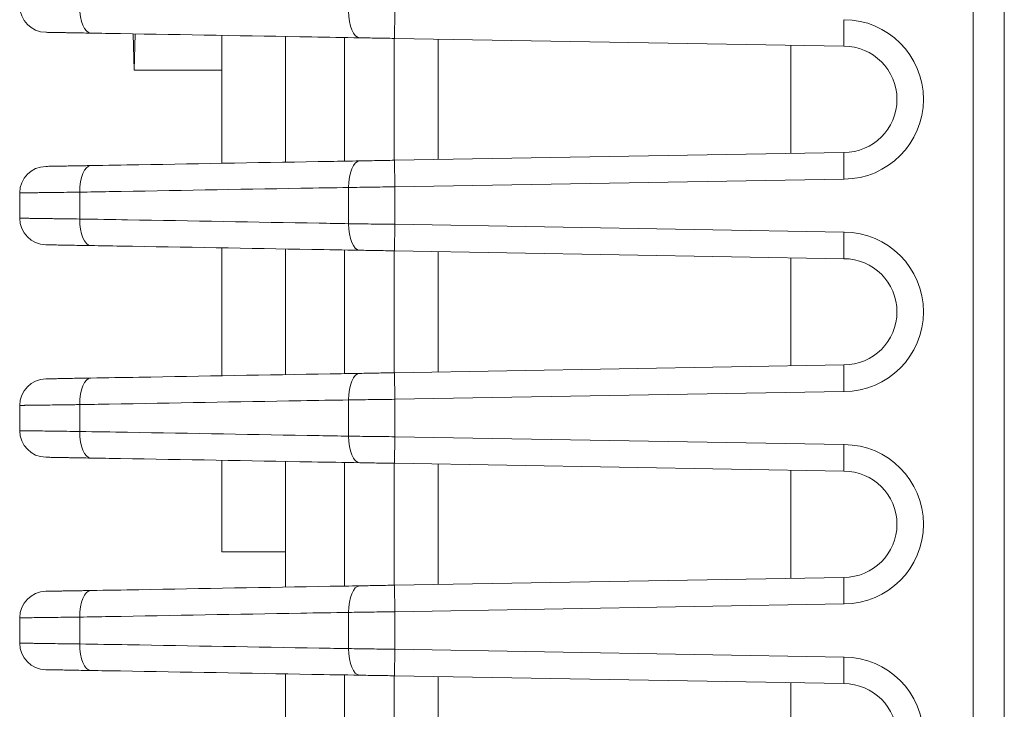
# Model space of a CAD drawing. Header units: millimetres. Extents: x 990 to 1809, y 0 to 562.
# Tile 50 of 256: x 1198 to 1217, y 311 to 324. Entities that reach past the tile are written whole.
import ezdxf

# ---------------------------------------------------------------- set-up
doc = ezdxf.new("R2010")
doc.units = ezdxf.units.MM
doc.layers.add('1', color=7, linetype='Continuous', true_color=0xffffff)

msp = doc.modelspace()

# ---------------------------------------------------------------- linework, layer by layer
at = {"layer": '1', "color": 7, "linetype": 'Continuous', "lineweight": 18}
for p, q in [((1216.353, 298.616), (1216.353, 378.66)), ((1216.94, 378.66), (1216.94, 304.388)), ((1205.469, 323.786), (1205.477, 324.286)), ((1200.552, 323.871), (1200.573, 323.186)), ((1200.573, 323.186), (1200.593, 323.871)), ((1202.221, 323.842), (1202.221, 321.434)), ((1203.421, 321.455), (1203.421, 323.821)), ((1204.528, 323.802), (1204.528, 321.474)), ((1205.467, 321.491), (1205.467, 323.786)), ((1213.921, 323.638), (1205.469, 323.786)), ((1206.29, 323.771), (1206.29, 321.505)), ((1202.221, 323.186), (1200.573, 323.186)), ((1205.469, 321.491), (1213.921, 321.638)), ((1205.469, 321.491), (1205.477, 320.991)), ((1213.925, 321.138), (1205.477, 320.991)), ((1205.477, 320.286), (1205.469, 319.786)), ((1205.477, 320.286), (1213.925, 320.138)), ((1202.221, 319.842), (1202.221, 317.434)), ((1203.421, 317.455), (1203.421, 319.821)), ((1204.528, 319.802), (1204.528, 317.474)), ((1205.467, 317.491), (1205.467, 319.786)), ((1213.921, 319.638), (1205.469, 319.786)), ((1206.29, 319.771), (1206.29, 317.505)), ((1205.469, 317.491), (1213.921, 317.638)), ((1205.477, 316.991), (1205.469, 317.491)), ((1213.925, 317.138), (1205.477, 316.991)), ((1205.469, 315.786), (1205.477, 316.286)), ((1205.477, 316.286), (1213.925, 316.138)), ((1202.221, 314.117), (1202.221, 315.837)), ((1203.421, 313.455), (1203.421, 315.821)), ((1204.528, 315.802), (1204.528, 313.474)), ((1205.467, 313.491), (1205.467, 315.786)), ((1213.921, 315.638), (1205.469, 315.786)), ((1206.29, 315.771), (1206.29, 313.505)), ((1203.421, 314.117), (1202.221, 314.117)), ((1205.469, 313.491), (1213.921, 313.638)), ((1205.469, 313.491), (1205.477, 312.991)), ((1213.925, 313.138), (1205.477, 312.991)), ((1205.477, 312.286), (1205.469, 311.786)), ((1205.477, 312.286), (1213.925, 312.138)), ((1203.421, 309.455), (1203.421, 311.821)), ((1204.528, 311.802), (1204.528, 309.474)), ((1205.467, 309.491), (1205.467, 311.786)), ((1213.921, 311.638), (1205.469, 311.786)), ((1206.29, 311.771), (1206.29, 309.505))]:
    msp.add_line(p, q, dxfattribs=at)
for centre, radius, start, end in [((1198.921, 324.4), 0.5, 180, 269), ((1213.921, 322.638), 1.5, 270.1835, 89.8165), ((1213.921, 322.638), 1, 270, 90), ((1198.921, 320.876), 0.5, 91, 180), ((1198.921, 320.4), 0.5, 180, 269), ((1213.921, 318.638), 1.5, 270.1835, 89.8165), ((1213.921, 318.638), 1, 270, 90), ((1198.921, 316.876), 0.5, 91, 180), ((1198.921, 316.4), 0.5, 180, 269), ((1213.921, 314.638), 1.5, 270.1835, 89.8165), ((1213.921, 314.638), 1, 270, 90), ((1198.921, 312.876), 0.5, 91, 180), ((1198.921, 312.4), 0.5, 180, 269), ((1213.921, 310.638), 1.5, 270.1835, 89.8165), ((1213.921, 310.638), 1, 270, 90)]:
    msp.add_arc(centre, radius, start, end, dxfattribs=at)
for centre, major_axis, ratio, start_param, end_param in [((1199.768, 324.385), (0.009, 0.5), 0.434695, 1.578384, 3.141593), ((1204.825, 324.297), (-0.009, -0.5), 0.434696, 4.719976, 6.283185), ((1199.768, 320.891), (0.009, -0.5), 0.434696, 3.141593, 4.704801), ((1204.825, 320.979), (-0.009, 0.5), 0.434696, 0, 1.563209), ((1199.768, 320.385), (0.009, 0.5), 0.434696, 1.578384, 3.141593), ((1204.825, 320.297), (0.009, 0.5), 0.434696, 1.578384, 3.141593), ((1204.825, 316.979), (-0.009, 0.5), 0.434696, 0, 1.563209), ((1199.768, 316.891), (0.009, -0.5), 0.434696, 3.141593, 4.704801), ((1199.768, 316.385), (0.009, 0.5), 0.434696, 1.578384, 3.141593), ((1204.825, 316.297), (0.009, 0.5), 0.434695, 1.578384, 3.141593), ((1199.768, 312.891), (0.009, -0.5), 0.434695, 3.141593, 4.704802), ((1204.825, 312.979), (-0.009, 0.5), 0.434695, 0, 1.563209), ((1199.768, 312.385), (0.009, 0.5), 0.434695, 1.578384, 3.141593), ((1204.825, 312.297), (0.009, 0.5), 0.434695, 1.578384, 3.141593)]:
    msp.add_ellipse(centre, major_axis=major_axis, ratio=ratio, start_param=start_param, end_param=end_param, dxfattribs=at)
for points, knots in [([(1213.925, 324.138), (1213.925, 324.122), (1213.925, 324.106), (1213.925, 324.073), (1213.924, 324.056), (1213.924, 324.024), (1213.924, 324.008), (1213.924, 323.977), (1213.923, 323.946), (1213.923, 323.917), (1213.923, 323.888), (1213.923, 323.874), (1213.922, 323.833), (1213.922, 323.808), (1213.922, 323.773), (1213.922, 323.762), (1213.921, 323.741), (1213.921, 323.731), (1213.921, 323.704), (1213.921, 323.689), (1213.921, 323.67), (1213.921, 323.664), (1213.921, 323.655), (1213.921, 323.651), (1213.921, 323.641), (1213.921, 323.638), (1213.921, 323.638)], [0, 0, 0, 0, 0.0625, 0.0625, 0.125, 0.125, 0.1875, 0.1875, 0.25, 0.3125, 0.3125, 0.375, 0.375, 0.5, 0.5, 0.5625, 0.5625, 0.625, 0.625, 0.75, 0.75, 0.8125, 0.8125, 0.875, 0.875, 1, 1, 1, 1]), ([(1199.76, 323.885), (1199.696, 323.886), (1199.635, 323.887), (1199.519, 323.889), (1199.464, 323.89), (1199.399, 323.892), (1199.386, 323.892), (1199.361, 323.892), (1199.348, 323.892), (1199.311, 323.893), (1199.288, 323.894), (1199.22, 323.895), (1199.179, 323.895), (1199.123, 323.896), (1199.106, 323.897), (1199.081, 323.897), (1199.073, 323.897), (1199.057, 323.898), (1199.05, 323.898), (1199.014, 323.898), (1198.966, 323.899), (1198.937, 323.9), (1198.922, 323.9), (1198.918, 323.9), (1198.913, 323.9), (1198.912, 323.9), (1198.912, 323.9)], [0, 0, 0, 0, 0.125, 0.125, 0.25, 0.25, 0.28125, 0.28125, 0.3125, 0.3125, 0.375, 0.375, 0.5, 0.5, 0.5625, 0.5625, 0.59375, 0.59375, 0.625, 0.625, 0.75, 0.875, 0.875, 0.9375, 0.9375, 1, 1, 1, 1]), ([(1204.817, 323.797), (1204.516, 323.802), (1204.216, 323.807), (1202.716, 323.834), (1201.515, 323.855), (1200.129, 323.879), (1199.945, 323.882), (1199.76, 323.885)], [0, 0, 0, 0, 0.17806, 0.17806, 0.890298, 0.890298, 1, 1, 1, 1]), ([(1205.469, 323.786), (1205.412, 323.787), (1205.356, 323.788), (1205.243, 323.79), (1205.132, 323.791), (1204.971, 323.794), (1204.868, 323.796), (1204.817, 323.797)], [0, 0, 0, 0, 0.25, 0.25, 0.5, 0.75, 1, 1, 1, 1]), ([(1213.925, 321.138), (1213.925, 321.154), (1213.925, 321.171), (1213.925, 321.203), (1213.924, 321.22), (1213.924, 321.252), (1213.924, 321.268), (1213.924, 321.299), (1213.923, 321.33), (1213.923, 321.359), (1213.923, 321.388), (1213.923, 321.403), (1213.922, 321.443), (1213.922, 321.469), (1213.922, 321.503), (1213.922, 321.514), (1213.921, 321.535), (1213.921, 321.545), (1213.921, 321.572), (1213.921, 321.587), (1213.921, 321.606), (1213.921, 321.612), (1213.921, 321.621), (1213.921, 321.625), (1213.921, 321.635), (1213.921, 321.638), (1213.921, 321.638)], [0, 0, 0, 0, 0.0625, 0.0625, 0.125, 0.125, 0.1875, 0.1875, 0.25, 0.3125, 0.3125, 0.375, 0.375, 0.5, 0.5, 0.5625, 0.5625, 0.625, 0.625, 0.75, 0.75, 0.8125, 0.8125, 0.875, 0.875, 1, 1, 1, 1]), ([(1198.912, 321.376), (1198.912, 321.376), (1198.917, 321.376), (1198.936, 321.377), (1198.951, 321.377), (1198.975, 321.377), (1198.98, 321.377), (1198.991, 321.378), (1198.997, 321.378), (1199.015, 321.378), (1199.028, 321.378), (1199.071, 321.379), (1199.104, 321.379), (1199.159, 321.38), (1199.179, 321.381), (1199.21, 321.381), (1199.221, 321.382), (1199.242, 321.382), (1199.253, 321.382), (1199.31, 321.383), (1199.408, 321.385), (1199.518, 321.387), (1199.605, 321.388), (1199.635, 321.389), (1199.697, 321.39), (1199.728, 321.39), (1199.76, 321.391)], [0, 0, 0, 0, 0.125, 0.125, 0.25, 0.25, 0.28125, 0.28125, 0.3125, 0.3125, 0.375, 0.375, 0.5, 0.5, 0.5625, 0.5625, 0.59375, 0.59375, 0.625, 0.625, 0.75, 0.875, 0.875, 0.9375, 0.9375, 1, 1, 1, 1]), ([(1199.76, 321.391), (1200.06, 321.396), (1200.36, 321.401), (1201.861, 321.428), (1203.061, 321.449), (1204.447, 321.473), (1204.632, 321.476), (1204.817, 321.479)], [0, 0, 0, 0, 0.17806, 0.17806, 0.890298, 0.890298, 1, 1, 1, 1]), ([(1204.817, 321.479), (1204.868, 321.48), (1204.971, 321.482), (1205.132, 321.485), (1205.243, 321.487), (1205.356, 321.489), (1205.412, 321.49), (1205.469, 321.491)], [0, 0, 0, 0, 0.25, 0.5, 0.75, 0.75, 1, 1, 1, 1]), ([(1204.608, 320.979), (1204.308, 320.974), (1204.008, 320.969), (1202.507, 320.943), (1201.306, 320.922), (1199.921, 320.897), (1199.736, 320.894), (1199.551, 320.891)], [0, 0, 0, 0, 0.17806, 0.17806, 0.890298, 0.890298, 1, 1, 1, 1]), ([(1205.477, 320.991), (1205.402, 320.99), (1205.327, 320.989), (1205.177, 320.987), (1205.103, 320.986), (1204.957, 320.984), (1204.886, 320.983), (1204.745, 320.981), (1204.676, 320.98), (1204.608, 320.979)], [0, 0, 0, 0, 0.25, 0.25, 0.5, 0.5, 0.75, 0.75, 1, 1, 1, 1]), ([(1199.551, 320.891), (1199.509, 320.89), (1199.467, 320.89), (1199.385, 320.889), (1199.345, 320.888), (1199.228, 320.887), (1199.081, 320.885), (1198.952, 320.883), (1198.876, 320.882), (1198.861, 320.882), (1198.832, 320.882), (1198.79, 320.881), (1198.751, 320.881), (1198.676, 320.88), (1198.633, 320.879), (1198.576, 320.878), (1198.558, 320.878), (1198.534, 320.878), (1198.526, 320.878), (1198.512, 320.877), (1198.505, 320.877), (1198.472, 320.877), (1198.453, 320.877), (1198.427, 320.876), (1198.42, 320.876), (1198.421, 320.876)], [0, 0, 0, 0, 0.062471, 0.062471, 0.124943, 0.124943, 0.249885, 0.374828, 0.374828, 0.406063, 0.406063, 0.437299, 0.49977, 0.49977, 0.624713, 0.624713, 0.687184, 0.687184, 0.71842, 0.71842, 0.749656, 0.749656, 0.874598, 0.874598, 1, 1, 1, 1]), ([(1198.421, 320.4), (1198.421, 320.4), (1198.422, 320.4), (1198.429, 320.4), (1198.434, 320.4), (1198.454, 320.4), (1198.493, 320.399), (1198.557, 320.398), (1198.605, 320.398), (1198.615, 320.397), (1198.635, 320.397), (1198.667, 320.397), (1198.703, 320.396), (1198.777, 320.395), (1198.832, 320.395), (1198.922, 320.393), (1198.953, 320.393), (1199.002, 320.392), (1199.019, 320.392), (1199.053, 320.392), (1199.07, 320.391), (1199.157, 320.39), (1199.231, 320.389), (1199.385, 320.387), (1199.466, 320.386), (1199.551, 320.385)], [0, 0, 0, 0, 0.062389, 0.062389, 0.124897, 0.124897, 0.249912, 0.374926, 0.374926, 0.40618, 0.40618, 0.437434, 0.499941, 0.499941, 0.624956, 0.624956, 0.687463, 0.687463, 0.718717, 0.718717, 0.749971, 0.749971, 0.874985, 0.874985, 1, 1, 1, 1]), ([(1199.551, 320.385), (1199.851, 320.38), (1200.151, 320.375), (1201.652, 320.349), (1202.853, 320.328), (1204.238, 320.303), (1204.423, 320.3), (1204.608, 320.297)], [0, 0, 0, 0, 0.17806, 0.17806, 0.890298, 0.890298, 1, 1, 1, 1]), ([(1204.608, 320.297), (1204.676, 320.296), (1204.745, 320.295), (1204.886, 320.293), (1204.957, 320.292), (1205.103, 320.29), (1205.177, 320.289), (1205.327, 320.288), (1205.402, 320.287), (1205.477, 320.286)], [0, 0, 0, 0, 0.25, 0.25, 0.5, 0.5, 0.75, 0.75, 1, 1, 1, 1]), ([(1213.925, 320.138), (1213.925, 320.122), (1213.925, 320.106), (1213.925, 320.073), (1213.924, 320.056), (1213.924, 320.024), (1213.924, 320.008), (1213.924, 319.977), (1213.923, 319.946), (1213.923, 319.917), (1213.923, 319.888), (1213.923, 319.874), (1213.922, 319.833), (1213.922, 319.808), (1213.922, 319.773), (1213.922, 319.762), (1213.921, 319.741), (1213.921, 319.731), (1213.921, 319.704), (1213.921, 319.689), (1213.921, 319.67), (1213.921, 319.664), (1213.921, 319.655), (1213.921, 319.651), (1213.921, 319.641), (1213.921, 319.638), (1213.921, 319.638)], [0, 0, 0, 0, 0.0625, 0.0625, 0.125, 0.125, 0.1875, 0.1875, 0.25, 0.3125, 0.3125, 0.375, 0.375, 0.5, 0.5, 0.5625, 0.5625, 0.625, 0.625, 0.75, 0.75, 0.8125, 0.8125, 0.875, 0.875, 1, 1, 1, 1]), ([(1199.76, 319.885), (1199.696, 319.886), (1199.635, 319.887), (1199.519, 319.889), (1199.464, 319.89), (1199.399, 319.892), (1199.386, 319.892), (1199.361, 319.892), (1199.348, 319.892), (1199.311, 319.893), (1199.288, 319.894), (1199.22, 319.895), (1199.179, 319.895), (1199.123, 319.896), (1199.106, 319.897), (1199.081, 319.897), (1199.073, 319.897), (1199.057, 319.898), (1199.05, 319.898), (1199.014, 319.898), (1198.966, 319.899), (1198.937, 319.9), (1198.922, 319.9), (1198.918, 319.9), (1198.913, 319.9), (1198.912, 319.9), (1198.912, 319.9)], [0, 0, 0, 0, 0.125, 0.125, 0.25, 0.25, 0.28125, 0.28125, 0.3125, 0.3125, 0.375, 0.375, 0.5, 0.5, 0.5625, 0.5625, 0.59375, 0.59375, 0.625, 0.625, 0.75, 0.875, 0.875, 0.9375, 0.9375, 1, 1, 1, 1]), ([(1204.817, 319.797), (1204.516, 319.802), (1204.216, 319.807), (1202.716, 319.834), (1201.515, 319.855), (1200.129, 319.879), (1199.945, 319.882), (1199.76, 319.885)], [0, 0, 0, 0, 0.17806, 0.17806, 0.890298, 0.890298, 1, 1, 1, 1]), ([(1205.469, 319.786), (1205.412, 319.787), (1205.356, 319.788), (1205.243, 319.79), (1205.132, 319.791), (1204.971, 319.794), (1204.868, 319.796), (1204.817, 319.797)], [0, 0, 0, 0, 0.25, 0.25, 0.5, 0.75, 1, 1, 1, 1]), ([(1213.925, 317.138), (1213.925, 317.154), (1213.925, 317.171), (1213.925, 317.203), (1213.924, 317.22), (1213.924, 317.252), (1213.924, 317.268), (1213.924, 317.299), (1213.923, 317.33), (1213.923, 317.359), (1213.923, 317.388), (1213.923, 317.403), (1213.922, 317.443), (1213.922, 317.469), (1213.922, 317.503), (1213.922, 317.514), (1213.921, 317.535), (1213.921, 317.545), (1213.921, 317.572), (1213.921, 317.587), (1213.921, 317.606), (1213.921, 317.612), (1213.921, 317.621), (1213.921, 317.625), (1213.921, 317.635), (1213.921, 317.638), (1213.921, 317.638)], [0, 0, 0, 0, 0.0625, 0.0625, 0.125, 0.125, 0.1875, 0.1875, 0.25, 0.3125, 0.3125, 0.375, 0.375, 0.5, 0.5, 0.5625, 0.5625, 0.625, 0.625, 0.75, 0.75, 0.8125, 0.8125, 0.875, 0.875, 1, 1, 1, 1]), ([(1199.76, 317.391), (1200.06, 317.396), (1200.36, 317.401), (1201.861, 317.428), (1203.061, 317.449), (1204.447, 317.473), (1204.632, 317.476), (1204.817, 317.479)], [0, 0, 0, 0, 0.17806, 0.17806, 0.890298, 0.890298, 1, 1, 1, 1]), ([(1204.817, 317.479), (1204.868, 317.48), (1204.971, 317.482), (1205.132, 317.485), (1205.243, 317.487), (1205.356, 317.489), (1205.412, 317.49), (1205.469, 317.491)], [0, 0, 0, 0, 0.25, 0.5, 0.75, 0.75, 1, 1, 1, 1]), ([(1198.912, 317.376), (1198.912, 317.376), (1198.917, 317.376), (1198.936, 317.377), (1198.951, 317.377), (1198.975, 317.377), (1198.98, 317.377), (1198.991, 317.378), (1198.997, 317.378), (1199.015, 317.378), (1199.028, 317.378), (1199.071, 317.379), (1199.104, 317.379), (1199.159, 317.38), (1199.179, 317.381), (1199.21, 317.381), (1199.221, 317.382), (1199.242, 317.382), (1199.253, 317.382), (1199.31, 317.383), (1199.408, 317.385), (1199.518, 317.387), (1199.605, 317.388), (1199.635, 317.389), (1199.697, 317.39), (1199.728, 317.39), (1199.76, 317.391)], [0, 0, 0, 0, 0.125, 0.125, 0.25, 0.25, 0.28125, 0.28125, 0.3125, 0.3125, 0.375, 0.375, 0.5, 0.5, 0.5625, 0.5625, 0.59375, 0.59375, 0.625, 0.625, 0.75, 0.875, 0.875, 0.9375, 0.9375, 1, 1, 1, 1]), ([(1199.551, 316.891), (1199.509, 316.89), (1199.467, 316.89), (1199.385, 316.889), (1199.345, 316.888), (1199.228, 316.887), (1199.081, 316.885), (1198.952, 316.883), (1198.876, 316.882), (1198.861, 316.882), (1198.832, 316.882), (1198.79, 316.881), (1198.751, 316.881), (1198.676, 316.88), (1198.633, 316.879), (1198.576, 316.878), (1198.558, 316.878), (1198.534, 316.878), (1198.526, 316.878), (1198.512, 316.877), (1198.505, 316.877), (1198.472, 316.877), (1198.453, 316.877), (1198.427, 316.876), (1198.42, 316.876), (1198.421, 316.876)], [0, 0, 0, 0, 0.06247, 0.06247, 0.12494, 0.12494, 0.249881, 0.374821, 0.374821, 0.406056, 0.406056, 0.437292, 0.499762, 0.499762, 0.624702, 0.624702, 0.687172, 0.687172, 0.718408, 0.718408, 0.749643, 0.749643, 0.874583, 0.874583, 1, 1, 1, 1]), ([(1204.608, 316.979), (1204.308, 316.974), (1204.008, 316.969), (1202.507, 316.943), (1201.306, 316.922), (1199.921, 316.897), (1199.736, 316.894), (1199.551, 316.891)], [0, 0, 0, 0, 0.17806, 0.17806, 0.890298, 0.890298, 1, 1, 1, 1]), ([(1205.477, 316.991), (1205.402, 316.99), (1205.327, 316.989), (1205.177, 316.987), (1205.103, 316.986), (1204.957, 316.984), (1204.886, 316.983), (1204.745, 316.981), (1204.676, 316.98), (1204.608, 316.979)], [0, 0, 0, 0, 0.25, 0.25, 0.5, 0.5, 0.75, 0.75, 1, 1, 1, 1]), ([(1198.421, 316.4), (1198.421, 316.4), (1198.422, 316.4), (1198.429, 316.4), (1198.434, 316.4), (1198.454, 316.4), (1198.493, 316.399), (1198.557, 316.398), (1198.605, 316.398), (1198.615, 316.397), (1198.635, 316.397), (1198.667, 316.397), (1198.703, 316.396), (1198.777, 316.395), (1198.832, 316.395), (1198.922, 316.393), (1198.953, 316.393), (1199.002, 316.392), (1199.019, 316.392), (1199.053, 316.392), (1199.07, 316.391), (1199.157, 316.39), (1199.231, 316.389), (1199.385, 316.387), (1199.466, 316.386), (1199.551, 316.385)], [0, 0, 0, 0, 0.0625, 0.0625, 0.125, 0.125, 0.25, 0.375, 0.375, 0.40625, 0.40625, 0.4375, 0.5, 0.5, 0.625, 0.625, 0.6875, 0.6875, 0.71875, 0.71875, 0.75, 0.75, 0.875, 0.875, 1, 1, 1, 1]), ([(1199.551, 316.385), (1199.851, 316.38), (1200.151, 316.375), (1201.652, 316.349), (1202.853, 316.328), (1204.238, 316.303), (1204.423, 316.3), (1204.608, 316.297)], [0, 0, 0, 0, 0.17806, 0.17806, 0.890298, 0.890298, 1, 1, 1, 1]), ([(1204.608, 316.297), (1204.676, 316.296), (1204.745, 316.295), (1204.886, 316.293), (1204.957, 316.292), (1205.103, 316.29), (1205.177, 316.289), (1205.327, 316.288), (1205.402, 316.287), (1205.477, 316.286)], [0, 0, 0, 0, 0.25, 0.25, 0.5, 0.5, 0.75, 0.75, 1, 1, 1, 1]), ([(1213.925, 316.138), (1213.925, 316.122), (1213.925, 316.106), (1213.925, 316.073), (1213.924, 316.056), (1213.924, 316.024), (1213.924, 316.008), (1213.924, 315.977), (1213.923, 315.946), (1213.923, 315.917), (1213.923, 315.888), (1213.923, 315.874), (1213.922, 315.833), (1213.922, 315.808), (1213.922, 315.773), (1213.922, 315.762), (1213.921, 315.741), (1213.921, 315.731), (1213.921, 315.704), (1213.921, 315.689), (1213.921, 315.67), (1213.921, 315.664), (1213.921, 315.655), (1213.921, 315.651), (1213.921, 315.641), (1213.921, 315.638), (1213.921, 315.638)], [0, 0, 0, 0, 0.0625, 0.0625, 0.125, 0.125, 0.1875, 0.1875, 0.25, 0.3125, 0.3125, 0.375, 0.375, 0.5, 0.5, 0.5625, 0.5625, 0.625, 0.625, 0.75, 0.75, 0.8125, 0.8125, 0.875, 0.875, 1, 1, 1, 1]), ([(1199.76, 315.885), (1199.696, 315.886), (1199.635, 315.887), (1199.519, 315.889), (1199.464, 315.89), (1199.399, 315.892), (1199.386, 315.892), (1199.361, 315.892), (1199.348, 315.892), (1199.311, 315.893), (1199.288, 315.894), (1199.22, 315.895), (1199.179, 315.895), (1199.123, 315.896), (1199.106, 315.897), (1199.081, 315.897), (1199.073, 315.897), (1199.057, 315.898), (1199.05, 315.898), (1199.014, 315.898), (1198.966, 315.899), (1198.937, 315.9), (1198.922, 315.9), (1198.918, 315.9), (1198.913, 315.9), (1198.912, 315.9), (1198.912, 315.9)], [0, 0, 0, 0, 0.125, 0.125, 0.25, 0.25, 0.28125, 0.28125, 0.3125, 0.3125, 0.375, 0.375, 0.5, 0.5, 0.5625, 0.5625, 0.59375, 0.59375, 0.625, 0.625, 0.75, 0.875, 0.875, 0.9375, 0.9375, 1, 1, 1, 1]), ([(1204.817, 315.797), (1204.516, 315.802), (1204.216, 315.807), (1202.716, 315.834), (1201.515, 315.855), (1200.129, 315.879), (1199.945, 315.882), (1199.76, 315.885)], [0, 0, 0, 0, 0.17806, 0.17806, 0.890298, 0.890298, 1, 1, 1, 1]), ([(1205.469, 315.786), (1205.412, 315.787), (1205.356, 315.788), (1205.243, 315.79), (1205.132, 315.791), (1204.971, 315.794), (1204.868, 315.796), (1204.817, 315.797)], [0, 0, 0, 0, 0.25, 0.25, 0.5, 0.75, 1, 1, 1, 1]), ([(1213.925, 313.138), (1213.925, 313.154), (1213.925, 313.171), (1213.925, 313.203), (1213.924, 313.22), (1213.924, 313.252), (1213.924, 313.268), (1213.924, 313.299), (1213.923, 313.33), (1213.923, 313.359), (1213.923, 313.388), (1213.923, 313.403), (1213.922, 313.443), (1213.922, 313.469), (1213.922, 313.503), (1213.922, 313.514), (1213.921, 313.535), (1213.921, 313.545), (1213.921, 313.572), (1213.921, 313.587), (1213.921, 313.606), (1213.921, 313.612), (1213.921, 313.621), (1213.921, 313.625), (1213.921, 313.635), (1213.921, 313.638), (1213.921, 313.638)], [0, 0, 0, 0, 0.0625, 0.0625, 0.125, 0.125, 0.1875, 0.1875, 0.25, 0.3125, 0.3125, 0.375, 0.375, 0.5, 0.5, 0.5625, 0.5625, 0.625, 0.625, 0.75, 0.75, 0.8125, 0.8125, 0.875, 0.875, 1, 1, 1, 1]), ([(1198.912, 313.376), (1198.912, 313.376), (1198.917, 313.376), (1198.936, 313.377), (1198.951, 313.377), (1198.975, 313.377), (1198.98, 313.377), (1198.991, 313.378), (1198.997, 313.378), (1199.015, 313.378), (1199.028, 313.378), (1199.071, 313.379), (1199.104, 313.379), (1199.159, 313.38), (1199.179, 313.381), (1199.21, 313.381), (1199.221, 313.382), (1199.242, 313.382), (1199.253, 313.382), (1199.31, 313.383), (1199.408, 313.385), (1199.518, 313.387), (1199.605, 313.388), (1199.635, 313.389), (1199.697, 313.39), (1199.728, 313.39), (1199.76, 313.391)], [0, 0, 0, 0, 0.125, 0.125, 0.25, 0.25, 0.28125, 0.28125, 0.3125, 0.3125, 0.375, 0.375, 0.5, 0.5, 0.5625, 0.5625, 0.59375, 0.59375, 0.625, 0.625, 0.75, 0.875, 0.875, 0.9375, 0.9375, 1, 1, 1, 1]), ([(1199.76, 313.391), (1200.06, 313.396), (1200.36, 313.401), (1201.861, 313.428), (1203.061, 313.449), (1204.447, 313.473), (1204.632, 313.476), (1204.817, 313.479)], [0, 0, 0, 0, 0.17806, 0.17806, 0.890298, 0.890298, 1, 1, 1, 1]), ([(1204.817, 313.479), (1204.868, 313.48), (1204.971, 313.482), (1205.132, 313.485), (1205.243, 313.487), (1205.356, 313.489), (1205.412, 313.49), (1205.469, 313.491)], [0, 0, 0, 0, 0.25, 0.5, 0.75, 0.75, 1, 1, 1, 1]), ([(1205.477, 312.991), (1205.402, 312.99), (1205.327, 312.989), (1205.177, 312.987), (1205.103, 312.986), (1204.957, 312.984), (1204.886, 312.983), (1204.745, 312.981), (1204.676, 312.98), (1204.608, 312.979)], [0, 0, 0, 0, 0.25, 0.25, 0.5, 0.5, 0.75, 0.75, 1, 1, 1, 1]), ([(1199.551, 312.891), (1199.509, 312.89), (1199.467, 312.89), (1199.385, 312.889), (1199.345, 312.888), (1199.228, 312.887), (1199.081, 312.885), (1198.952, 312.883), (1198.876, 312.882), (1198.861, 312.882), (1198.832, 312.882), (1198.79, 312.881), (1198.751, 312.881), (1198.676, 312.88), (1198.633, 312.879), (1198.576, 312.878), (1198.558, 312.878), (1198.534, 312.878), (1198.526, 312.878), (1198.512, 312.877), (1198.505, 312.877), (1198.472, 312.877), (1198.453, 312.877), (1198.427, 312.876), (1198.421, 312.876), (1198.421, 312.876)], [0, 0, 0, 0, 0.062541, 0.062541, 0.125083, 0.125083, 0.250166, 0.375249, 0.375249, 0.406519, 0.406519, 0.43779, 0.500331, 0.500331, 0.625414, 0.625414, 0.687956, 0.687956, 0.719226, 0.719226, 0.750497, 0.750497, 0.87558, 0.87558, 1, 1, 1, 1]), ([(1204.608, 312.979), (1204.308, 312.974), (1204.008, 312.969), (1202.507, 312.943), (1201.306, 312.922), (1199.921, 312.897), (1199.736, 312.894), (1199.551, 312.891)], [0, 0, 0, 0, 0.17806, 0.17806, 0.890298, 0.890298, 1, 1, 1, 1]), ([(1198.421, 312.4), (1198.421, 312.4), (1198.422, 312.4), (1198.429, 312.4), (1198.434, 312.4), (1198.454, 312.4), (1198.493, 312.399), (1198.557, 312.398), (1198.605, 312.398), (1198.615, 312.397), (1198.635, 312.397), (1198.667, 312.397), (1198.703, 312.396), (1198.777, 312.395), (1198.832, 312.395), (1198.922, 312.393), (1198.953, 312.393), (1199.002, 312.392), (1199.019, 312.392), (1199.053, 312.392), (1199.07, 312.391), (1199.157, 312.39), (1199.231, 312.389), (1199.385, 312.387), (1199.466, 312.386), (1199.551, 312.385)], [0, 0, 0, 0, 0.062095, 0.062095, 0.124622, 0.124622, 0.249676, 0.37473, 0.37473, 0.405993, 0.405993, 0.437257, 0.499784, 0.499784, 0.624838, 0.624838, 0.687365, 0.687365, 0.718628, 0.718628, 0.749892, 0.749892, 0.874946, 0.874946, 1, 1, 1, 1]), ([(1199.551, 312.385), (1199.851, 312.38), (1200.151, 312.375), (1201.652, 312.349), (1202.853, 312.328), (1204.238, 312.303), (1204.423, 312.3), (1204.608, 312.297)], [0, 0, 0, 0, 0.17806, 0.17806, 0.890298, 0.890298, 1, 1, 1, 1]), ([(1204.608, 312.297), (1204.676, 312.296), (1204.745, 312.295), (1204.886, 312.293), (1204.957, 312.292), (1205.103, 312.29), (1205.177, 312.289), (1205.327, 312.288), (1205.402, 312.287), (1205.477, 312.286)], [0, 0, 0, 0, 0.25, 0.25, 0.5, 0.5, 0.75, 0.75, 1, 1, 1, 1]), ([(1213.925, 312.138), (1213.925, 312.122), (1213.925, 312.106), (1213.925, 312.073), (1213.924, 312.056), (1213.924, 312.024), (1213.924, 312.008), (1213.924, 311.977), (1213.923, 311.946), (1213.923, 311.917), (1213.923, 311.888), (1213.923, 311.874), (1213.922, 311.833), (1213.922, 311.808), (1213.922, 311.773), (1213.922, 311.762), (1213.921, 311.741), (1213.921, 311.731), (1213.921, 311.704), (1213.921, 311.689), (1213.921, 311.67), (1213.921, 311.664), (1213.921, 311.655), (1213.921, 311.651), (1213.921, 311.641), (1213.921, 311.638), (1213.921, 311.638)], [0, 0, 0, 0, 0.0625, 0.0625, 0.125, 0.125, 0.1875, 0.1875, 0.25, 0.3125, 0.3125, 0.375, 0.375, 0.5, 0.5, 0.5625, 0.5625, 0.625, 0.625, 0.75, 0.75, 0.8125, 0.8125, 0.875, 0.875, 1, 1, 1, 1]), ([(1199.76, 311.885), (1199.696, 311.886), (1199.635, 311.887), (1199.519, 311.889), (1199.464, 311.89), (1199.399, 311.892), (1199.386, 311.892), (1199.361, 311.892), (1199.348, 311.892), (1199.311, 311.893), (1199.288, 311.894), (1199.22, 311.895), (1199.179, 311.895), (1199.123, 311.896), (1199.106, 311.897), (1199.081, 311.897), (1199.073, 311.897), (1199.057, 311.898), (1199.05, 311.898), (1199.014, 311.898), (1198.966, 311.899), (1198.937, 311.9), (1198.922, 311.9), (1198.918, 311.9), (1198.913, 311.9), (1198.912, 311.9), (1198.912, 311.9)], [0, 0, 0, 0, 0.125, 0.125, 0.25, 0.25, 0.28125, 0.28125, 0.3125, 0.3125, 0.375, 0.375, 0.5, 0.5, 0.5625, 0.5625, 0.59375, 0.59375, 0.625, 0.625, 0.75, 0.875, 0.875, 0.9375, 0.9375, 1, 1, 1, 1]), ([(1204.817, 311.797), (1204.516, 311.802), (1204.216, 311.807), (1202.716, 311.834), (1201.515, 311.855), (1200.129, 311.879), (1199.945, 311.882), (1199.76, 311.885)], [0, 0, 0, 0, 0.17806, 0.17806, 0.890298, 0.890298, 1, 1, 1, 1]), ([(1205.469, 311.786), (1205.412, 311.787), (1205.356, 311.788), (1205.243, 311.79), (1205.132, 311.791), (1204.971, 311.794), (1204.868, 311.796), (1204.817, 311.797)], [0, 0, 0, 0, 0.25, 0.25, 0.5, 0.75, 1, 1, 1, 1])]:
    msp.add_open_spline(points, degree=3, knots=knots, dxfattribs=at)
for points, degree in [([(1212.922, 323.656), (1212.922, 321.621)], 1), ([(1204.608, 320.297), (1204.608, 320.524), (1204.608, 320.752), (1204.608, 320.979)], 3), ([(1205.477, 320.991), (1205.477, 320.756), (1205.477, 320.521), (1205.477, 320.286)], 3), ([(1198.421, 320.4), (1198.421, 320.559), (1198.421, 320.717), (1198.421, 320.876)], 3), ([(1199.551, 320.891), (1199.551, 320.722), (1199.551, 320.554), (1199.551, 320.385)], 3), ([(1212.922, 319.656), (1212.922, 317.621)], 1), ([(1198.421, 316.4), (1198.421, 316.559), (1198.421, 316.717), (1198.421, 316.876)], 3), ([(1199.551, 316.891), (1199.551, 316.722), (1199.551, 316.554), (1199.551, 316.385)], 3), ([(1204.608, 316.297), (1204.608, 316.524), (1204.608, 316.752), (1204.608, 316.979)], 3), ([(1205.477, 316.991), (1205.477, 316.756), (1205.477, 316.521), (1205.477, 316.286)], 3), ([(1212.922, 315.656), (1212.922, 313.621)], 1), ([(1205.477, 312.991), (1205.477, 312.756), (1205.477, 312.521), (1205.477, 312.286)], 3), ([(1198.421, 312.4), (1198.421, 312.559), (1198.421, 312.717), (1198.421, 312.876)], 3), ([(1199.551, 312.891), (1199.551, 312.722), (1199.551, 312.554), (1199.551, 312.385)], 3), ([(1204.608, 312.297), (1204.608, 312.524), (1204.608, 312.752), (1204.608, 312.979)], 3), ([(1212.922, 311.656), (1212.922, 309.621)], 1)]:
    msp.add_open_spline(points, degree=degree, dxfattribs=at)

doc.saveas('drawing.dxf')
